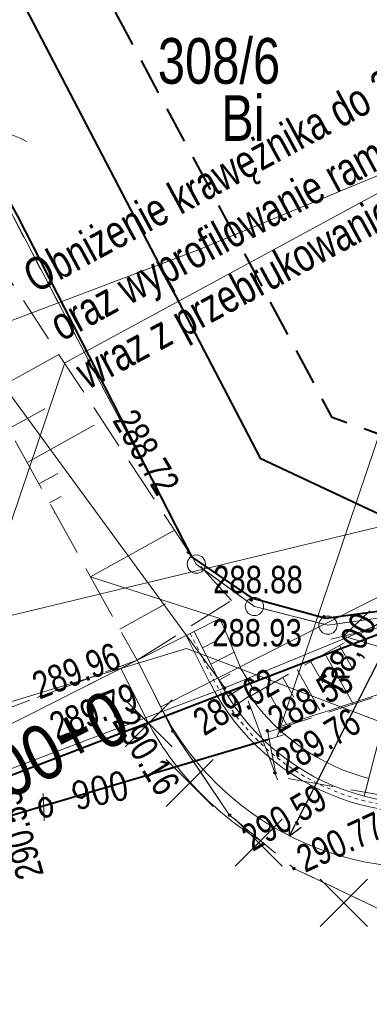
# Model space of a CAD drawing. Header units: metres. Extents: x 7437415 to 7437762, y 5556624 to 5556902.
# Tile 10 of 41: x 7437517 to 7437527, y 5556682 to 5556709. Entities that reach past the tile are written whole.
import ezdxf

# ---------------------------------------------------------------- set-up
doc = ezdxf.new("R2010")
doc.units = ezdxf.units.M
doc.header["$MEASUREMENT"] = 0
for name, pattern in [('0.5_0.5', [1.5, 0.5, -0.5, 0.5]), ('BUBZ01-500', [1.75, 1.25, -0.5]), ('DGN Style 2', [6.14715, 3.68829, -2.45886]), ('DGN Style 3', [8.60601, 6.14715, -2.45886]), ('EGBU01-500', [1, 0.5, -0.5]), ('KTCR02-500', [1.5, 1, -0.5]), ('KTJZ01-500', [2, 1.5, -0.5])]:
    doc.linetypes.add(name, pattern=pattern)
doc.layers.get('0').update_dxf_attribs({"color": 250, "lineweight": 5})
for name, color, linetype, lineweight in [('202-Punkt graniczny stabilizowany trwale', 7, 'Continuous', 5), ('203-Punkt załamania granicy działki nie stabilizowany', 7, 'Continuous', 5), ('905-Brama w ogrodzeniu', 7, 'Continuous', 5), ('ARCH_0', 7, 'Continuous', 13), ('BUBZ01', 250, 'Continuous', 5), ('BUBZ01_1', 250, 'Continuous', 5), ('BUIB02_01', 250, 'Continuous', 5), ('BUIB05_01', 250, 'Continuous', 5), ('D_balustrada', 7, '0.5_0.5', 20), ('D_kilometraz', 7, 'Continuous', 13), ('D_konstrukcja', 7, 'Continuous', 20), ('D_kraweznik', 7, 'Continuous', 20), ('D_kraweznik obnizony', 7, 'DGN Style 2', 20), ('D_obrzeze', 7, 'Continuous', 20), ('D_opis trasy', 7, 'Continuous', 13), ('D_opisy', 7, 'Continuous', 13), ('D_pobocze', 7, 'Continuous', 13), ('D_przepust', 7, 'DGN Style 2', 20), ('D_skarpa', 7, 'DGN Style 3', 20), ('D_skarpa-symbol', 7, 'Continuous', 20), ('D_wymiary', 7, 'Continuous', 13), ('D_zakres', 7, 'DGN Style 2', 13), ('EGBD03', 250, 'Continuous', 5), ('EGBP04_02', 250, 'Continuous', 5), ('EGBP04_03', 250, 'Continuous', 5), ('EGBU01', 250, 'Continuous', 5), ('KTJZ01', 250, 'Continuous', 5), ('KTOK02', 250, 'Continuous', 5), ('KTOK05_01', 250, 'Continuous', 5), ('MPZP', 250, 'Continuous', 5), ('przewód elektroenergetyczny niskiego napięcia (linia) - symbol', 7, 'Continuous', 5), ('przewód telekomunikacyjny (linia) - symbol', 7, 'Continuous', 5), ('rzedne dla projektanta', 250, 'Continuous', 5), ('SUPE_01', 250, 'Continuous', 5), ('SUPG_01', 250, 'Continuous', 5), ('SUPT_01', 250, 'Continuous', 5), ('Warstwa 10', 250, 'Continuous', 5), ('Warstwa 14', 250, 'Continuous', 5)]:
    doc.layers.add(name, color=color, linetype=linetype, lineweight=lineweight)
doc.styles.add('ROMANS', font='arial.ttf', dxfattribs={"width": 0.8})
doc.styles.get("Standard").update_dxf_attribs({"font": 'txt.shx', "width": 0.75})
doc.styles.add('Style-Arial Narrow', font='ARIALN.TTF')
doc.styles.add('Style-WORKING_1250 I 0.26180', font='WORKING_1250.shx', dxfattribs={"oblique": 15})
doc.linetypes.add('KTOK05_01-500', pattern='A,3.75,[13,dgnlstyle-rozp_2015.shx,S=0.002778,R=0,X=0,Y=0],3.75', length=7.5)
doc.dimstyles.new('1-500', dxfattribs={"dimscale": 10, "dimtxt": 0.2, "dimasz": 0.07, "dimexe": 0, "dimexo": 0, "dimgap": 0.05, "dimtad": 1, "dimdec": 1, "dimzin": 0, "dimtxsty": 'ROMANS', "dimblk": 'ARCHTICK', "dimcen": 0.1, "dimclrt": 256, "dimadec": 0, "dimazin": 0, "dimtfac": 0.666667, "dimtdec": 1, "dimtofl": 0, "dimtmove": 1, "dimatfit": 2, "dimfxl": 0, "dimtolj": 1, "dimtzin": 0, "dimarcsym": 0})

# ---------------------------------------------------------------- blocks, each defined once
blk = doc.blocks.new('PT01')
at = {"color": 0, "linetype": 'Continuous', "lineweight": 13, "ltscale": 10}
for p, q in [((46.5, 0), (37.84, 5)), ((6.5, 0), (0, 0)), ((6.5, 0), (16.5, 0)), ((16.5, 0), (26.5, 0)), ((26.5, 0), (36.5, 0)), ((36.5, 0), (27.84, -5)), ((36.5, 0), (46.5, 0)), ((46.5, 0), (50, 0))]:
    blk.add_line(p, q, dxfattribs=at)
blk = doc.blocks.new('PE04')
at = {"color": 0, "linetype": 'Continuous', "lineweight": 13, "ltscale": 10}
for p, q in [((46.5, 0), (37.84, 5)), ((6.5, 0), (0, 0)), ((6.5, 0), (16.5, 0)), ((16.5, 0), (26.5, 0)), ((26.5, 0), (36.5, 0)), ((36.5, 0), (46.5, 0)), ((46.5, 0), (37.84, -5)), ((46.5, 0), (50, 0))]:
    blk.add_line(p, q, dxfattribs=at)
blk = doc.blocks.new('202')
at = {"layer": '202-Punkt graniczny stabilizowany trwale', "color": 96, "linetype": 'Continuous', "lineweight": 13}
blk.add_circle((0, 0), 2.5, dxfattribs=at)
blk = doc.blocks.new('203')
at = {"layer": '203-Punkt załamania granicy działki nie stabilizowany', "linetype": 'Continuous', "lineweight": 13}
h = blk.add_hatch(color=96, dxfattribs=at)
edge = h.paths.add_edge_path()
edge.add_arc((0, 0), 0.45, 0, 360)
blk = doc.blocks.new('905')
at = {"layer": '905-Brama w ogrodzeniu', "color": 0, "linetype": 'Continuous', "lineweight": 13}
for centre, start, end in [((-15, 0), 0, 60), ((15, 0), 120, 180)]:
    blk.add_arc(centre, 15, start, end, dxfattribs=at)
blk = doc.blocks.new('wyci')
at = {"color": 1, "linetype": 'Continuous', "lineweight": 13, "flags": 128}
for points in [[(4544150.203, 5410499.556), (4544147.627, 5410502.133)], [(4544147.627, 5410499.556), (4544150.203, 5410502.133)]]:
    blk.add_lwpolyline(points, dxfattribs=at)
blk = doc.blocks.new('TerminatorOpen')
at = {"color": 0, "linetype": 'ByBlock', "lineweight": -2}
for q in [(-1, 0.5), (-1, 0), (-1, -0.5)]:
    blk.add_line((0, 0), q, dxfattribs=at)
blk = doc.blocks.new('*D49')
at = {"layer": 'D_wymiary', "color": 0, "lineweight": -2}
blk.add_line((7437528.247, 5556693.718), (7437524.789, 5556686.905), dxfattribs=at)
at = {"layer": 'Defpoints', "color": 0}
for p in [(7437528.247, 5556693.718), (7437524.626, 5556686.584)]:
    blk.add_point(p, dxfattribs=at)
at = {"layer": 'D_wymiary', "color": 0, "lineweight": -2, "xscale": 0.36, "yscale": 0.36, "zscale": 0.36, "rotation": 243.0866268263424}
blk.add_blockref('TerminatorOpen', (7437524.626, 5556686.584), dxfattribs=at)
at = {"layer": 'D_wymiary', "insert": (7437526.277, 5556691.589), "char_height": 0.72, "attachment_point": 5, "rotation": 63.0866, "style": 'Style-Arial Narrow'}
blk.add_mtext('R8,00', dxfattribs=at)

msp = doc.modelspace()

# ---------------------------------------------------------------- linework, layer by layer
at = {"layer": 'BUBZ01', "color": 7, "linetype": 'BUBZ01-500', "lineweight": 13}
for p, q in [((7437520.46, 5556691.39), (7437523.044, 5556693.027)), ((7437527.65, 5556692.73), (7437523.54, 5556690.4))]:
    msp.add_line(p, q, dxfattribs=at)
at = {"layer": 'BUBZ01', "color": 7, "linetype": 'BUBZ01-500', "lineweight": 13, "flags": 128}
msp.add_lwpolyline([(7437524.04, 5556689.42), (7437535.53, 5556693.23), (7437548.16, 5556699.51), (7437558.6, 5556704.26), (7437575.67, 5556713.15), (7437589.43, 5556720.35), (7437590.07, 5556719.5), (7437590.16, 5556717.95), (7437574.86, 5556709.22), (7437552.89, 5556697.48), (7437530.34, 5556687.12), (7437524.27, 5556688.21), (7437524.04, 5556689.42)], close=True, dxfattribs=at)
msp.add_lwpolyline([(7437523.044, 5556693.027), (7437521.96, 5556694.22), (7437512.102, 5556709.224), (7437507.913, 5556716.465)], dxfattribs=at)
at = {"layer": 'BUBZ01', "color": 7, "linetype": 'Continuous', "lineweight": 13, "flags": 128}
for points in [[(7437525.6, 5556691.56), (7437526.374, 5556690.194)], [(7437526, 5556691.79), (7437526.35, 5556691.16)], [(7437525.21, 5556691.35), (7437525.54, 5556690.77)], [(7437524.84, 5556691.14), (7437525.46, 5556690.02)], [(7437524.45, 5556690.92), (7437524.75, 5556690.38)], [(7437523.98, 5556690.65), (7437524.55, 5556689.63)]]:
    msp.add_lwpolyline(points, dxfattribs=at)
at = {"layer": 'BUBZ01_1', "color": 7, "linetype": 'Continuous', "lineweight": 13}
for p, q in [((7437518.32, 5556699.76), (7437516.402, 5556698.698)), ((7437517.941, 5556698.27), (7437516.944, 5556697.718)), ((7437519.287, 5556697.82), (7437517.451, 5556696.803)), ((7437518.292, 5556696.501), (7437517.776, 5556696.216)), ((7437518.381, 5556695.867), (7437518.066, 5556695.693)), ((7437518.189, 5556695.42), (7437518.21, 5556695.432)), ((7437521.481, 5556694.949), (7437519.188, 5556693.669)), ((7437521.24, 5556692.935), (7437519.988, 5556692.237))]:
    msp.add_line(p, q, dxfattribs=at)
at = {"layer": 'BUIB02_01', "color": 7, "linetype": 'Continuous', "lineweight": 13}
msp.add_line((7437523.5, 5556690.28), (7437524.3, 5556688.12), dxfattribs=at)
at = {"layer": 'BUIB02_01', "color": 212, "linetype": 'Continuous', "lineweight": 40, "flags": 128}
for points in [[(7437471.018, 5556680.168), (7437490.105, 5556682.798), (7437506.941, 5556685.963), (7437514.516, 5556687.29), (7437530.92, 5556693.586), (7437543.72, 5556699.172), (7437579.76, 5556716.205), (7437631.582, 5556743.722), (7437615.039, 5556772.576)], [(7437512.405, 5556718.826), (7437523.822, 5556696.921), (7437530.92, 5556693.586)]]:
    msp.add_lwpolyline(points, dxfattribs=at)
at = {"layer": 'BUIB05_01', "color": 7, "linetype": 'Continuous', "lineweight": 40}
msp.add_line((7437524.05, 5556689.22), (7437512.41, 5556685.77), dxfattribs=at)
at = {"layer": 'D_balustrada', "ltscale": 0.1, "flags": 128}
msp.add_lwpolyline([(7437521.91, 5556692.123), (7437522.557, 5556690.843, 0.394504), (7437530.729, 5556687.846), (7437532.348, 5556688.53, 0.023893), (7437562.343, 5556702.938), (7437591.013, 5556718.435)], format="xyb", dxfattribs=at)
at = {"layer": 'D_kilometraz', "flags": 128}
msp.add_lwpolyline([(7437518.675, 5556690.488), (7437520.46, 5556691.39)], dxfattribs=at)
at = {"layer": 'D_konstrukcja'}
for p, q in [((7437523.538, 5556690.419), (7437523.128, 5556690.132)), ((7437526.797, 5556688.154), (7437526.671, 5556687.67))]:
    msp.add_line(p, q, dxfattribs=at)
msp.add_arc((7437528.247, 5556693.718), 5.75, 215.0152, 255.3941, dxfattribs=at)
at = {"layer": 'D_kraweznik'}
msp.add_arc((7437528.247, 5556693.718), 8, 224.9585, 292.9185, dxfattribs=at)
at = {"layer": 'D_kraweznik obnizony'}
msp.add_line((7437520.46, 5556691.39), (7437521.106, 5556690.111), dxfattribs=at)
msp.add_arc((7437528.247, 5556693.718), 8, 206.8008, 224.9585, dxfattribs=at)
at = {"layer": 'D_obrzeze'}
for q in [(7437520.46, 5556691.39), (7437522.445, 5556690.787)]:
    msp.add_line((7437521.799, 5556692.066), q, dxfattribs=at)
msp.add_arc((7437528.247, 5556693.718), 6.5, 206.8008, 292.9185, dxfattribs=at)
at = {"layer": 'D_opis trasy', "flags": 128}
msp.add_lwpolyline([(7437521.106, 5556690.111), (7437535.734, 5556697.5)], dxfattribs=at)
at = {"layer": 'D_opisy'}
msp.add_line((7437520.46, 5556691.39), (7437491.005, 5556676.511), dxfattribs=at)
at = {"layer": 'D_opisy', "flags": 128}
for points in [[(7437565.772, 5556725.167), (7437518.481, 5556699.525), (7437514.813, 5556688.66)], [(7437551.662, 5556713.009), (7437527.957, 5556700.156), (7437524.29, 5556689.291)]]:
    msp.add_lwpolyline(points, dxfattribs=at)
at = {"layer": 'D_pobocze'}
for q in [(7437521.799, 5556692.066), (7437522.668, 5556690.9)]:
    msp.add_line((7437522.022, 5556692.179), q, dxfattribs=at)
at = {"layer": 'D_pobocze', "flags": 128}
msp.add_lwpolyline([(7437522.668, 5556690.9, 0.394504), (7437530.681, 5556687.961), (7437532.299, 5556688.645, 0.023893), (7437562.283, 5556703.048), (7437593.104, 5556719.708)], format="xyb", dxfattribs=at)
at = {"layer": 'D_przepust'}
msp.add_line((7437524.529, 5556689.362), (7437524.05, 5556689.22), dxfattribs=at)
at = {"layer": 'D_skarpa'}
msp.add_line((7437522.727, 5556692.535), (7437519.188, 5556693.669), dxfattribs=at)
at = {"layer": 'D_skarpa', "flags": 128}
for points in [[(7437524.288, 5556689.548), (7437524.714, 5556689.687), (7437525.28, 5556689.873), (7437525.75, 5556690.027), (7437526.151, 5556690.158), (7437526.498, 5556690.272), (7437526.804, 5556690.372), (7437527.078, 5556690.462), (7437527.326, 5556690.543), (7437527.555, 5556690.618), (7437527.767, 5556690.687), (7437527.965, 5556690.752), (7437528.153, 5556690.814), (7437528.333, 5556690.873), (7437528.506, 5556690.929), (7437528.675, 5556690.985), (7437528.84, 5556691.039), (7437529.003, 5556691.092), (7437529.165, 5556691.145), (7437529.354, 5556691.207), (7437529.831, 5556691.363), (7437530.308, 5556691.52), (7437530.785, 5556691.676), (7437531.258, 5556691.831), (7437531.728, 5556691.985), (7437532.198, 5556692.139), (7437532.668, 5556692.293), (7437533.138, 5556692.447), (7437533.609, 5556692.601), (7437534.079, 5556692.755), (7437534.55, 5556692.909), (7437535.021, 5556693.063), (7437535.492, 5556693.218), (7437535.937, 5556693.43), (7437536.38, 5556693.648), (7437536.823, 5556693.866), (7437537.266, 5556694.083), (7437537.709, 5556694.301), (7437538.152, 5556694.519), (7437538.595, 5556694.737), (7437539.038, 5556694.954), (7437539.48, 5556695.172), (7437539.923, 5556695.389), (7437540.366, 5556695.607), (7437540.808, 5556695.825), (7437541.251, 5556696.042), (7437541.693, 5556696.26), (7437542.136, 5556696.477), (7437542.579, 5556696.695), (7437543.021, 5556696.912), (7437543.463, 5556697.13), (7437543.906, 5556697.347), (7437544.348, 5556697.565), (7437544.791, 5556697.782), (7437545.233, 5556698), (7437545.675, 5556698.217), (7437546.118, 5556698.434), (7437546.56, 5556698.652), (7437547.002, 5556698.869), (7437547.445, 5556699.087), (7437547.887, 5556699.304), (7437548.334, 5556699.513), (7437548.781, 5556699.72), (7437549.229, 5556699.927), (7437549.676, 5556700.134), (7437550.124, 5556700.341), (7437550.571, 5556700.548), (7437551.019, 5556700.755), (7437551.467, 5556700.962), (7437551.914, 5556701.169), (7437552.362, 5556701.376), (7437552.81, 5556701.583), (7437553.258, 5556701.79), (7437553.706, 5556701.997), (7437554.154, 5556702.204), (7437554.602, 5556702.411), (7437555.05, 5556702.618), (7437555.498, 5556702.826), (7437555.946, 5556703.033), (7437556.394, 5556703.24), (7437556.843, 5556703.447), (7437557.291, 5556703.655), (7437557.739, 5556703.862), (7437558.188, 5556704.069), (7437558.636, 5556704.279), (7437559.073, 5556704.508), (7437559.51, 5556704.737), (7437559.947, 5556704.966), (7437560.384, 5556705.196), (7437560.821, 5556705.425), (7437561.262, 5556705.656), (7437561.705, 5556705.888), (7437562.147, 5556706.121), (7437562.59, 5556706.353), (7437563.033, 5556706.585), (7437563.476, 5556706.817), (7437563.919, 5556707.05), (7437564.362, 5556707.282), (7437564.804, 5556707.514), (7437565.247, 5556707.746), (7437565.69, 5556707.979), (7437566.133, 5556708.211), (7437566.576, 5556708.443), (7437567.019, 5556708.676), (7437567.461, 5556708.908), (7437567.904, 5556709.14), (7437568.347, 5556709.372), (7437568.79, 5556709.605), (7437569.233, 5556709.837), (7437569.676, 5556710.069), (7437570.121, 5556710.297), (7437570.565, 5556710.526), (7437571.01, 5556710.755), (7437571.455, 5556710.983), (7437571.9, 5556711.212), (7437572.344, 5556711.441), (7437572.789, 5556711.669), (7437573.234, 5556711.898), (7437573.679, 5556712.126), (7437574.124, 5556712.355), (7437574.568, 5556712.584), (7437575.013, 5556712.812), (7437575.458, 5556713.041), (7437575.908, 5556713.259), (7437576.364, 5556713.468), (7437576.82, 5556713.676), (7437577.275, 5556713.885), (7437577.731, 5556714.094), (7437578.186, 5556714.302), (7437578.642, 5556714.511), (7437579.097, 5556714.72), (7437579.553, 5556714.928), (7437580.009, 5556715.137), (7437580.463, 5556715.349), (7437580.897, 5556715.596), (7437581.331, 5556715.844), (7437581.766, 5556716.092), (7437582.2, 5556716.34), (7437582.635, 5556716.588), (7437583.069, 5556716.836), (7437583.504, 5556717.083), (7437583.938, 5556717.331), (7437584.372, 5556717.579), (7437584.807, 5556717.827), (7437585.241, 5556718.075), (7437585.676, 5556718.322), (7437586.11, 5556718.57), (7437586.544, 5556718.818), (7437586.979, 5556719.066), (7437587.413, 5556719.314), (7437587.848, 5556719.562), (7437588.282, 5556719.809), (7437588.716, 5556720.057), (7437589.151, 5556720.305), (7437589.223, 5556720.346)], [(7437522.727, 5556692.535), (7437522.92, 5556692.072), (7437523.113, 5556691.61), (7437523.301, 5556691.167), (7437523.475, 5556690.867), (7437523.654, 5556690.568), (7437523.78, 5556690.536)]]:
    msp.add_lwpolyline(points, dxfattribs=at)
at = {"layer": 'D_skarpa-symbol', "flags": 128}
for points in [[(7437522.022, 5556692.179), (7437522.727, 5556692.535)], [(7437522.247, 5556691.733), (7437522.584, 5556691.903)], [(7437522.473, 5556691.286), (7437523.112, 5556691.61)], [(7437522.699, 5556690.841), (7437523, 5556691.004)], [(7437522.949, 5556690.408), (7437523.531, 5556690.773)], [(7437526.671, 5556687.671), (7437527.429, 5556690.577)]]:
    msp.add_lwpolyline(points, dxfattribs=at)
at = {"layer": 'D_zakres'}
for q in [(7437520.46, 5556691.39), (7437520.66, 5556689.885)]:
    msp.add_line((7437520.014, 5556691.165), q, dxfattribs=at)
at = {"layer": 'D_zakres', "flags": 128}
msp.add_lwpolyline([(7437521.106, 5556690.111), (7437521.44, 5556689.45), (7437522.215, 5556688.3), (7437522.99, 5556687.15), (7437524.75, 5556685.69), (7437525.94, 5556685.125), (7437527.13, 5556684.56), (7437531.362, 5556686.349)], dxfattribs=at)
at = {"layer": 'D_zakres'}
for start, end in [(206.8008, 224.9585), (224.9585, 238.6082)]:
    msp.add_arc((7437528.247, 5556693.718), 8.5, start, end, dxfattribs=at)
at = {"layer": 'EGBD03', "color": 96, "linetype": 'Continuous', "lineweight": 13, "flags": 128}
for points in [[(7437522.86, 5556690.63), (7437511.62, 5556705.99)], [(7437516.67, 5556704.29), (7437519.14, 5556699.58)], [(7437519.14, 5556699.58), (7437522.08, 5556694.02)], [(7437522.08, 5556694.02), (7437523.67, 5556692.86)], [(7437527.7, 5556692.63), (7437522.86, 5556690.63)], [(7437525.68, 5556692.35), (7437523.67, 5556692.86)], [(7437525.68, 5556692.35), (7437527.7, 5556692.63)], [(7437514.47, 5556687.46), (7437522.86, 5556690.63)]]:
    msp.add_lwpolyline(points, dxfattribs=at)
at = {"layer": 'EGBU01', "color": 96, "linetype": 'EGBU01-500', "lineweight": 13, "flags": 128}
for points in [[(7437516.67, 5556704.29), (7437519.14, 5556699.58)], [(7437519.14, 5556699.58), (7437516.67, 5556704.29)], [(7437519.14, 5556699.58), (7437522.08, 5556694.02)], [(7437522.08, 5556694.02), (7437519.14, 5556699.58)], [(7437522.08, 5556694.02), (7437523.67, 5556692.86)], [(7437523.67, 5556692.86), (7437522.08, 5556694.02)], [(7437523.67, 5556692.86), (7437525.68, 5556692.35)], [(7437525.68, 5556692.35), (7437523.67, 5556692.86)], [(7437525.68, 5556692.35), (7437527.7, 5556692.63)], [(7437527.7, 5556692.63), (7437525.68, 5556692.35)]]:
    msp.add_lwpolyline(points, dxfattribs=at)
at = {"layer": 'KTJZ01', "color": 7, "linetype": 'KTJZ01-500', "lineweight": 13, "flags": 128}
msp.add_lwpolyline([(7437487.24, 5556665.88), (7437500.01, 5556668.65), (7437509.93, 5556671.34), (7437514.81, 5556672.66), (7437528.54, 5556677.57), (7437546.18, 5556685.08), (7437562.31, 5556693.39), (7437575.78, 5556700.17), (7437584.6, 5556705.2), (7437599.33, 5556712.79), (7437607.41, 5556717.03), (7437624.22, 5556725.75), (7437636.91, 5556731.79), (7437639.91, 5556733.3), (7437648.13, 5556737.1), (7437664.08, 5556744.94), (7437674.41, 5556750.47), (7437695.47, 5556762.01), (7437726.23, 5556778.98), (7437745.592, 5556790.579), (7437740.524, 5556799.89), (7437726.071, 5556794.065), (7437721.424, 5556793.261), (7437718.653, 5556793.684), (7437716.454, 5556794.853), (7437714.78, 5556796.65), (7437713.44, 5556798.18), (7437704.05, 5556814.76), (7437696.46, 5556806.77), (7437698.53, 5556806.84), (7437700.74, 5556806.26), (7437702.79, 5556804.94), (7437704.06, 5556803.16), (7437709.44, 5556793.77), (7437711.44, 5556790.12), (7437712.13, 5556787.63), (7437712.21, 5556785.35), (7437711.59, 5556783.66), (7437709.87, 5556781.76), (7437701.28, 5556777.09), (7437699.42, 5556776.48), (7437697.78, 5556776.19), (7437695.76, 5556776.41), (7437693.65, 5556777.51), (7437692.09, 5556778.89), (7437690.49, 5556781.22), (7437685.25, 5556778.28), (7437686.1, 5556775.03), (7437686.085, 5556773.72), (7437685.81, 5556772.51), (7437685.3, 5556771.32), (7437684.475, 5556769.98), (7437683.43, 5556768.68), (7437682.12, 5556767.23), (7437680.52, 5556765.9), (7437679.609, 5556765.424), (7437667.4, 5556758.73), (7437656.58, 5556752.94), (7437646.03, 5556747.24), (7437635.04, 5556741.31), (7437625.46, 5556735.97), (7437617.31, 5556731.03), (7437610.73, 5556727.32), (7437599.83, 5556721.28), (7437592.56, 5556717.41), (7437581.48, 5556711.39), (7437572.19, 5556706.38), (7437570.63, 5556705.57), (7437559.43, 5556699.57), (7437555.27, 5556697.37), (7437547.58, 5556693.6), (7437542.1, 5556690.99), (7437536.78, 5556688.64), (7437527.13, 5556684.56), (7437524.75, 5556685.69), (7437522.99, 5556687.15), (7437521.44, 5556689.45), (7437520.46, 5556691.39), (7437515.43, 5556689.51), (7437516.09, 5556686.202), (7437515.98, 5556684.5), (7437514.73, 5556681.38), (7437513.55, 5556680.28), (7437512.1, 5556679.32), (7437507.87, 5556678.13), (7437498.81, 5556675.82), (7437492.9, 5556674.29)], dxfattribs=at)
msp.add_lwpolyline([(7437507.857, 5556716.436), (7437504.491, 5556714.673), (7437509.22, 5556704.47), (7437510.97, 5556700.57), (7437513.08, 5556696.07), (7437515.43, 5556689.51), (7437520.46, 5556691.39), (7437518.97, 5556694.06), (7437515.57, 5556700.2), (7437512.44, 5556706.68), (7437507.857, 5556716.436)], close=True, dxfattribs=at)
at = {"layer": 'KTOK05_01', "color": 7, "linetype": 'KTOK05_01-500', "lineweight": 40, "flags": 128}
msp.add_lwpolyline([(7437532.153, 5556729.161), (7437547.36, 5556701.5), (7437527.72, 5556692.81), (7437525.62, 5556692.53), (7437523.63, 5556693.08), (7437521.96, 5556694.22), (7437517.2, 5556703.54), (7437514.83, 5556707.82), (7437509.814, 5556717.461)], dxfattribs=at)
at = {"layer": 'MPZP', "color": 212, "linetype": 'KTCR02-500', "lineweight": 40, "flags": 128}
msp.add_lwpolyline([(7437738.295, 5556803.984), (7437715.191, 5556791.784), (7437661.349, 5556763.226), (7437574.511, 5556717.006), (7437530.05, 5556696.506), (7437525.798, 5556698.029), (7437514.19, 5556719.761)], dxfattribs=at)
at = {"layer": 'rzedne dla projektanta', "color": 7, "linetype": 'Continuous', "lineweight": 40}
for centre in [(7437521.86, 5556694.34), (7437523.58, 5556693.04), (7437525.57, 5556692.58), (7437523.54, 5556690.4), (7437521.44, 5556689.45), (7437524.02, 5556689.46), (7437524.23, 5556688.31), (7437522.99, 5556687.15), (7437524.75, 5556685.69)]:
    msp.add_circle(centre, 0.0225, dxfattribs=at)
at = {"layer": 'SUPE_01', "color": 1, "linetype": 'Continuous', "lineweight": 13, "flags": 128}
msp.add_lwpolyline([(7437601.635, 5556725.162), (7437600.216, 5556724.388), (7437574.398, 5556710.521), (7437552.37, 5556698.835), (7437529.759, 5556688.702), (7437521.807, 5556691.71), (7437513.451, 5556689.173), (7437513.22, 5556690)], dxfattribs=at)
at = {"layer": 'SUPG_01', "color": 52, "linetype": 'Continuous', "lineweight": 13, "flags": 128}
msp.add_lwpolyline([(7437505.33, 5556697.53), (7437509.719, 5556697.926), (7437522.113, 5556702.608), (7437540.72, 5556710.32), (7437572.53, 5556724.178), (7437601.779, 5556739.923), (7437624.775, 5556752.295)], dxfattribs=at)
at = {"layer": 'SUPT_01', "color": 30, "linetype": 'Continuous', "lineweight": 13, "flags": 128}
msp.add_lwpolyline([(7437624.834, 5556744.449), (7437603.973, 5556732.899), (7437579.114, 5556719.1), (7437574.314, 5556716.425), (7437544.39, 5556702.175), (7437531.441, 5556696.093), (7437491.469, 5556686.466), (7437485.362, 5556685.024)], dxfattribs=at)
at = {"layer": 'Warstwa 14', "color": 7, "linetype": 'Continuous', "lineweight": 13}
msp.add_line((7437517.915, 5556686.995), (7437517.89, 5556687.746), dxfattribs=at)

# ---------------------------------------------------------------- block references
at = {"layer": 'ARCH_0', "lineweight": 30, "xscale": 0.5, "yscale": 0.5, "zscale": 0.5}
for p in [(5165446.316, 2851439.242), (5165447.44, 2851437.605), (5165449.327, 2851435.973), (5165451.657, 2851434.329)]:
    msp.add_blockref('wyci', p, dxfattribs=at)
at = {"layer": 'EGBP04_02', "color": 96, "linetype": 'Continuous', "lineweight": 13, "xscale": 0.1, "yscale": 0.1, "zscale": 0.1}
for p in [(7437522.08, 5556694.02), (7437523.67, 5556692.86), (7437525.68, 5556692.35)]:
    msp.add_blockref('202', p, dxfattribs=at)
at = {"layer": 'EGBP04_03', "color": 96, "linetype": 'Continuous', "lineweight": 13, "xscale": 0.1, "yscale": 0.1, "zscale": 0.1}
for p in [(7437519.14, 5556699.58), (7437522.86, 5556690.63)]:
    msp.add_blockref('203', p, dxfattribs=at)
at = {"layer": 'KTOK02', "color": 7, "linetype": 'Continuous', "lineweight": 13, "xscale": 0.1, "yscale": 0.1, "zscale": 0.1, "rotation": 297.743}
msp.add_blockref('905', (7437515.94, 5556705.64), dxfattribs=at)
at = {"layer": 'przewód elektroenergetyczny niskiego napięcia (linia) - symbol', "color": 1, "linetype": 'Continuous', "lineweight": 13, "xscale": 0.1, "yscale": 0.1, "zscale": 0.1, "rotation": 193.705}
msp.add_blockref('PE04', (7437530.62, 5556693.15), dxfattribs=at)
at = {"layer": 'przewód telekomunikacyjny (linia) - symbol', "color": 30, "linetype": 'Continuous', "lineweight": 13, "xscale": 0.1, "yscale": 0.1, "zscale": 0.1, "rotation": 193.705}
msp.add_blockref('PT01', (7437530.62, 5556693.15), dxfattribs=at)

# ---------------------------------------------------------------- texts
at = {"layer": 'D_kilometraz', "insert": (7437517.158, 5556687.674), "char_height": 1.5, "attachment_point": 2, "rotation": 206.8008, "line_spacing_factor": 1.4, "style": 'Style-Arial Narrow'}
msp.add_mtext('0+000.00', dxfattribs=at)
at = {"layer": 'D_opisy', "insert": (7437517.251, 5556702.21), "char_height": 0.9, "attachment_point": 1, "rotation": 28.4667}
msp.add_mtext('\\fArial|b0|i0|c238238|p39;Obniżenie krawężnika do 2cm na ostatnim 4 metrowym odcinku istniejącego chodnika\\Poraz wyprofilowanie rampy zejściowej z wysokości 12cm do 2cm krawężnika o długości min. 3m  \\Pwraz z przebrukowaniem chodnika', dxfattribs=at)
at = {"layer": 'EGBD03', "color": 96, "linetype": 'Continuous', "lineweight": 30, "insert": (7437521.028, 5556707.147), "char_height": 1.25, "attachment_point": 7, "line_spacing_factor": 0.6}
msp.add_mtext('\\FWORKING_1250;\\H1x;\\W0.8;308/6', dxfattribs=at)
at = {"layer": 'EGBU01', "color": 96, "linetype": 'Continuous', "lineweight": 30, "insert": (7437522.76, 5556705.599), "char_height": 1.25, "attachment_point": 7, "line_spacing_factor": 0.6}
msp.add_mtext('\\FWORKING_1250;\\H1x;\\W0.8;Bi', dxfattribs=at)
at = {"layer": 'rzedne dla projektanta', "color": 7, "linetype": 'Continuous', "lineweight": 0, "char_height": 0.75, "attachment_point": 7, "line_spacing_factor": 0.6}
for s, insert, rotation in [('\\FWORKING_1250;\\H1x;\\W0.8; 288.72', (7437519.647, 5556698.138), 300.5723), ('\\FWORKING_1250;\\H1x;\\W0.8; 289.96', (7437517.584, 5556690.218), 21.3179), ('\\FWORKING_1250;\\H1x;\\W0.8; 289.62', (7437522.108, 5556689.179), 30.9226), ('\\FWORKING_1250;\\H1x;\\W0.8; 288.53', (7437524.148, 5556689.246), 30.9226), ('\\FWORKING_1250;\\H1x;\\W0.8; 289.79', (7437518.057, 5556689.109), 21.3179), ('\\FWORKING_1250;\\H1x;\\W0.8; 290.16', (7437519.639, 5556689.911), 301.0869), ('\\FWORKING_1250;\\H1x;\\W0.8; 289.76', (7437524.358, 5556688.096), 30.9226), ('\\FWORKING_1250;\\H1x;\\W0.8; 290.59', (7437523.434, 5556686.013), 30.9226), ('\\FWORKING_1250;\\H1x;\\W0.8; 290.53', (7437517.986, 5556685.312), 105.6803), ('\\FWORKING_1250;\\H1x;\\W0.8; 290.77', (7437524.854, 5556685.463), 24.6363)]:
    msp.add_mtext(s, dxfattribs=dict(at, insert=insert, rotation=rotation))
for s, insert in [('\\FWORKING_1250;\\H1x;\\W0.8; 288.88', (7437522.315, 5556693.212)), ('\\FWORKING_1250;\\H1x;\\W0.8; 288.93', (7437522.29, 5556691.756))]:
    msp.add_mtext(s, dxfattribs=dict(at, insert=insert))
at = {"layer": 'Warstwa 10', "color": 7, "linetype": 'Continuous', "lineweight": 13, "insert": (7437478.111, 5556703.202), "char_height": 0.9, "attachment_point": 7, "rotation": 28.5917, "line_spacing_factor": 1.266667, "style": 'Style-WORKING_1250 I 0.26180'}
msp.add_mtext('\\H1x;\\W0.8;Mapa powstała na podstawie pomiaru, danych numerycznych udostępnionych przez PODGiK.\\PWykazane na niniejszej mapie punkty graniczne nie zostały wyznaczone w terenie, stan władania \\Pwkreślono na podstawie numerycznej mapy ewidencyjnej. Niniejsza mapa może służyć do \\Pprojektowania budynków sytuowanych w odległościach od granicy nieruchomości  większych niż 4m. \\PW zakresie mapy nie występują projektowane sieci uzgodnione w ZUDP na naradach koordynacyjnych. \\PNie wyklucza się istnienia w terenie innych nie wykazanych na niniejszej  mapie urządzeń podziemnych, \\Pktóre nie były zgłoszonedo inwentaryzacji   lub o których brak jest informacji  \\Pw instytucjach branżowych. W zakresie mapy występuje miejscowy plan zagospodarowania przestrzennego. \\PMapa została wykonana bez ustalenia obciążeń służebnościami gruntowymi.', dxfattribs=at)
at = {"layer": 'Warstwa 14', "color": 7, "linetype": 'Continuous', "lineweight": 13, "width": 0.8}
msp.add_text('o 900', height=0.75, rotation=12.7005, dxfattribs=at).set_placement((7437517.778, 5556687.069))

# ---------------------------------------------------------------- dimensions: what is measured, and where the dimension line sits
at = {"layer": 'D_wymiary'}
dim = msp.add_radius_dim(center=(7437528.247, 5556693.718), mpoint=(7437524.626, 5556686.584), dimstyle='1-500', override={"dimscale": 1, "dimtxt": 0.72, "dimasz": 0.36, "dimexe": 0.18, "dimexo": 0.18, "dimgap": 0.36, "dimdec": 2, "dimzin": 3, "dimtxsty": 'Style-Arial Narrow', "dimblk": 'TerminatorOpen', "dimcen": 0.36, "dimtdec": 2, "dimtofl": 1, "dimtmove": 0, "dimatfit": 1, "dimfrac": 2, "dimtolj": 0, "dimtzin": 3}, dxfattribs=at)
dim.commit()
dim.dimension.update_dxf_attribs({"geometry": '*D49', "text_midpoint": (7437526.984, 5556691.23), "dimtype": 164})

doc.saveas('drawing.dxf')
